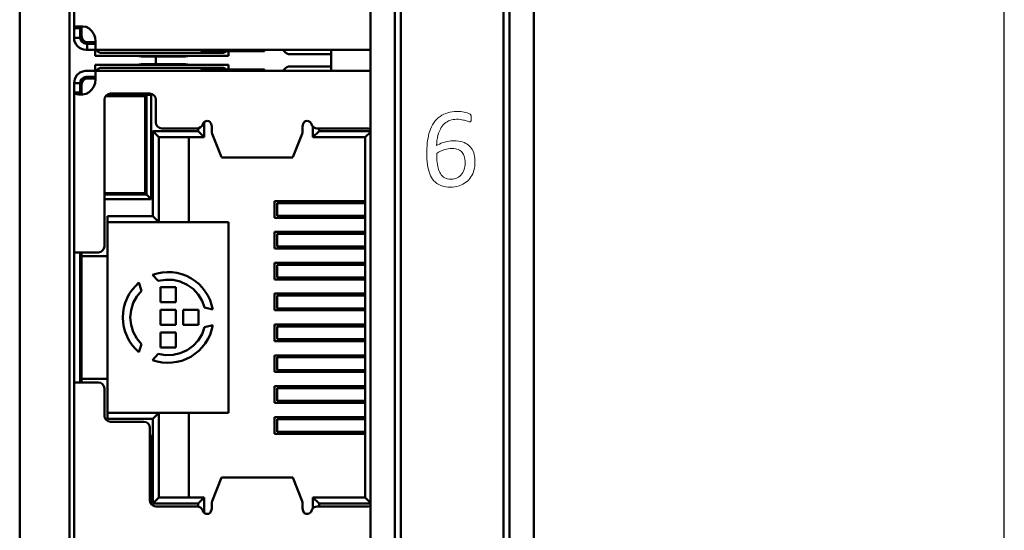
# Model space of a CAD drawing. Header units: millimetres. Extents: x 5 to 292, y 5 to 205.
# Tile 15 of 21: x 205.09 to 221.37, y 105.49 to 113.93. Entities that reach past the tile are written whole.
import ezdxf

# ---------------------------------------------------------------- set-up
doc = ezdxf.new("R2010")
doc.units = ezdxf.units.MM
doc.styles.add('TextStyle_1', font='Arial.TTF', dxfattribs={"height": 3.5})
doc.dimstyles.new('DIM_ST_1', dxfattribs={"dimtxt": 3.5, "dimasz": 2.5, "dimexe": 1.75, "dimexo": 0, "dimgap": 0.4375, "dimtad": 1, "dimlfac": 2, "dimrnd": 0.01, "dimdsep": 46, "dimtxsty": 'TextStyle_1', "dimcen": 0.09, "dimclrd": 7, "dimclre": 7, "dimclrt": 7, "dimazin": 0, "dimtfac": 1, "dimtdec": 0, "dimtmove": 0, "dimatfit": 3, "dimldrblk": 'NONE', "dimfxl": 1, "dimtvp": 1, "dimtolj": 1, "dimarcsym": 0})

# ---------------------------------------------------------------- blocks, each defined once
blk = doc.blocks.new('*D8')
at = {"color": 7, "lineweight": -2}
for p, q in [((213.34, 156.76), (223.12, 156.76)), ((221.37, 89.26), (221.37, 154.26)), ((213.34, 86.76), (223.12, 86.76))]:
    blk.add_line(p, q, dxfattribs=at)
at = {"color": 7}
for points in [[(221.787, 154.26), (220.954, 154.26), (221.37, 156.76)], [(220.954, 89.26), (221.787, 89.26), (221.37, 86.76)]]:
    blk.add_solid(points, dxfattribs=at)
at = {"layer": 'Defpoints', "color": 0}
for p in [(213.34, 156.76), (221.37, 156.76), (213.34, 86.76)]:
    blk.add_point(p, dxfattribs=at)
at = {"color": 7, "insert": (219.146, 121.76), "char_height": 3.5, "attachment_point": 5, "rotation": 90, "style": 'TextStyle_1'}
blk.add_mtext('\\A1;140{\\H0.5x;\\S^ ;}', dxfattribs=at)
blk = doc.blocks.new('_None')
blk = doc.blocks.new('Seite_1')
at = {"color": 7, "linetype": 'Continuous', "lineweight": 50}
for p, q in [((205.0903, 87.5103), (205.0903, 156.0103)), ((205.9152, 156.0103), (205.9152, 87.5103)), ((210.8903, 87.5103), (210.8903, 156.0103)), ((211.2903, 156.0103), (211.2903, 87.5103)), ((213.1903, 87.5103), (213.1903, 156.0103)), ((213.5903, 156.0103), (213.5903, 87.5103)), ((211.3903, 87.6103), (211.3903, 155.9103)), ((213.0903, 155.9103), (213.0903, 87.6103)), ((207.3403, 113.3199), (207.3403, 113.1936)), ((208.4286, 111.6519), (209.6044, 111.6519)), ((209.3476, 110.8969), (209.3476, 110.6867)), ((209.3476, 110.3869), (209.3476, 110.1767)), ((209.3476, 109.8769), (209.3476, 109.6667)), ((209.3476, 109.3669), (209.3476, 109.1567)), ((209.3476, 108.8569), (209.3476, 108.6467)), ((209.3476, 108.3469), (209.3476, 108.1367)), ((209.3476, 107.8369), (209.3476, 107.6267)), ((209.3476, 107.3269), (209.3476, 107.1167)), ((209.6044, 106.3616), (208.4286, 106.3616))]:
    blk.add_line(p, q, dxfattribs=at)
at = {"color": 7, "lineweight": 50, "flags": 128}
for points in [[(205.9893, 116.4318), (205.9893, 113.7904)], [(205.9893, 113.7904), (205.9962, 113.807), (206.0072, 113.8126), (206.0255, 113.8163), (206.0526, 113.818), (206.0893, 113.8179), (206.1354, 113.8158), (206.1893, 113.8118)], [(206.1118, 113.8168), (206.1074, 113.8163), (206.0983, 113.8126), (206.0928, 113.807), (206.09, 113.7996), (206.0893, 113.7904)], [(206.1143, 113.8167), (206.1143, 113.8068)], [(206.1143, 113.6568), (206.1143, 113.6683), (206.1143, 113.7007), (206.1143, 113.7494), (206.1143, 113.8068)], [(206.1893, 113.8118), (206.2415, 113.7818), (206.285, 113.7401), (206.3173, 113.6892), (206.3364, 113.6321)], [(205.9893, 113.6317), (205.9893, 113.6786), (205.9893, 113.7217), (205.9893, 113.7594), (205.9893, 113.7904)], [(205.9893, 113.7904), (206.0893, 113.7904)], [(206.0893, 113.7904), (206.0893, 113.7594), (206.0893, 113.7217), (206.0893, 113.6786), (206.0893, 113.6317)], [(206.1143, 113.6568), (206.1219, 113.6185), (206.1436, 113.5861), (206.1761, 113.5644), (206.2143, 113.5568)], [(205.9893, 113.6317), (205.9932, 113.5927), (206.0046, 113.5552), (206.023, 113.5206), (206.0479, 113.4903), (206.0782, 113.4655), (206.1128, 113.447), (206.1503, 113.4356), (206.1893, 113.4318)], [(205.9893, 113.6317), (206.0893, 113.6317)], [(206.1893, 113.5318), (206.1511, 113.5394), (206.1186, 113.561), (206.0969, 113.5935), (206.0893, 113.6317)], [(206.2034, 113.5318), (206.1893, 113.5318)], [(206.2034, 113.5318), (206.3409, 113.5318)], [(206.2034, 113.4318), (206.2034, 113.5318)], [(206.2143, 113.5568), (206.3415, 113.5568)], [(206.3364, 113.6321), (206.3415, 113.5662)], [(206.3367, 113.5568), (206.3409, 113.5318)], [(206.3415, 113.4321), (206.3415, 113.4415), (206.3415, 113.469), (206.3415, 113.512), (206.3415, 113.5662)], [(206.2034, 113.4318), (206.1893, 113.4318)], [(206.3345, 113.4318), (206.2034, 113.4318)], [(206.3409, 113.4318), (206.3409, 113.3318)], [(206.4409, 113.3318), (206.4026, 113.3318), (206.3702, 113.3318), (206.3485, 113.3318), (206.3409, 113.3318)], [(206.3415, 113.4321), (210.8903, 113.4321)], [(206.4409, 113.3818), (206.4252, 113.3829), (206.4114, 113.386), (206.3881, 113.3968), (206.3691, 113.4121), (206.3543, 113.4318)], [(206.4409, 113.3818), (208.4409, 113.3818)], [(208.4409, 113.3318), (206.4409, 113.3318)], [(207.137, 113.3199), (207.0998, 113.3214), (207.0679, 113.3257), (207.0471, 113.3318)], [(207.796, 113.3199), (207.137, 113.3199)], [(207.2537, 113.4318), (207.2491, 113.4318), (207.2356, 113.4318)], [(207.886, 113.3318), (207.8651, 113.3257), (207.8332, 113.3214), (207.796, 113.3199)], [(208.0893, 113.4068), (208.0893, 113.4321)], [(208.0893, 113.4068), (209.1393, 113.4068)], [(208.506, 113.4068), (208.4936, 113.3968), (208.4703, 113.386), (208.4566, 113.3829), (208.4409, 113.3818)], [(208.5409, 113.3318), (208.5333, 113.3318), (208.5116, 113.3318), (208.4792, 113.3318), (208.4409, 113.3318)], [(208.5409, 113.3318), (208.5409, 113.4068)], [(209.1393, 113.4321), (209.1393, 113.4068)], [(209.7415, 113.3571), (209.6746, 113.3571), (209.6178, 113.3571), (209.58, 113.3571), (209.5665, 113.3571)], [(209.7415, 113.3571), (210.2403, 113.3571)], [(210.2403, 113.0815), (210.2403, 113.4321)], [(206.3409, 113.1818), (206.3485, 113.1818), (206.3702, 113.1818), (206.4026, 113.1818), (206.4409, 113.1818)], [(206.3409, 113.1818), (206.3409, 113.0818)], [(206.4409, 113.1818), (208.4409, 113.1818)], [(207.0471, 113.1818), (207.0679, 113.1879), (207.0998, 113.1921), (207.137, 113.1936)], [(207.137, 113.1936), (207.796, 113.1936)], [(207.796, 113.1936), (207.8332, 113.1921), (207.8651, 113.1879), (207.886, 113.1818)], [(208.4409, 113.1818), (208.4792, 113.1818), (208.5116, 113.1818), (208.5333, 113.1818), (208.5409, 113.1818)], [(208.5409, 113.1068), (208.5409, 113.1818)], [(209.5665, 113.1565), (209.58, 113.1565), (209.6178, 113.1565), (209.6746, 113.1565), (209.7415, 113.1565)], [(210.2403, 113.1565), (209.7415, 113.1565)], [(206.1513, 113.0781), (206.0872, 113.0537), (206.0351, 113.009), (206.0011, 112.9494), (205.9893, 112.8818)], [(206.1893, 113.0818), (206.1706, 113.0809), (206.1513, 113.0781)], [(206.1893, 113.0818), (206.2138, 113.0818), (206.2332, 113.0818)], [(206.2332, 113.0818), (206.3345, 113.0818)], [(210.8903, 113.0815), (206.3415, 113.0815)], [(206.3415, 112.9473), (206.3415, 113.0016), (206.3415, 113.0445), (206.3415, 113.072), (206.3415, 113.0815)], [(206.3543, 113.0818), (206.3691, 113.1014), (206.3881, 113.1167), (206.4114, 113.1276), (206.4252, 113.1307), (206.4409, 113.1318)], [(208.4409, 113.1318), (206.4409, 113.1318)], [(207.2356, 113.0818), (207.2491, 113.0818), (207.2537, 113.0818)], [(209.1393, 113.1068), (208.0893, 113.1068)], [(208.0893, 113.0815), (208.0893, 113.1068)], [(208.4409, 113.1318), (208.4566, 113.1307), (208.4703, 113.1276), (208.4936, 113.1167), (208.506, 113.1068)], [(209.1393, 113.1068), (209.1393, 113.0815)], [(205.9893, 112.7232), (205.9893, 112.7541), (205.9893, 112.7918), (205.9893, 112.8349), (205.9893, 112.8818)], [(206.0893, 112.8818), (205.9893, 112.8818)], [(206.0893, 112.8818), (206.0936, 112.9109), (206.1063, 112.9374), (206.1261, 112.9592), (206.1513, 112.9743)], [(206.0893, 112.8818), (206.0893, 112.8349), (206.0893, 112.7918), (206.0893, 112.7541), (206.0893, 112.7232)], [(206.2143, 112.9568), (206.1761, 112.9492), (206.1436, 112.9275), (206.1219, 112.895), (206.1143, 112.8568)], [(206.1143, 112.7068), (206.1143, 112.7641), (206.1143, 112.8128), (206.1143, 112.8452), (206.1143, 112.8568)], [(206.1513, 112.9743), (206.1704, 112.9799), (206.1893, 112.9818)], [(206.2332, 112.9818), (206.2138, 112.9818), (206.1893, 112.9818)], [(206.3364, 112.8815), (206.3173, 112.8243), (206.285, 112.7735), (206.2415, 112.7318), (206.1893, 112.7017)], [(206.3415, 112.9568), (206.2143, 112.9568)], [(206.3409, 112.9818), (206.2332, 112.9818)], [(206.3415, 112.9473), (206.3364, 112.8815)], [(206.3409, 112.9818), (206.3367, 112.9568)], [(206.0893, 112.7232), (205.9893, 112.7232)], [(206.1893, 112.7017), (206.1307, 112.6912), (206.0987, 112.6899), (206.0671, 112.6912), (206.0375, 112.6952), (206.0127, 112.7019), (205.9956, 112.7112), (205.9893, 112.7232)], [(205.9893, 112.7232), (205.9893, 110.0818)], [(206.1299, 112.6912), (206.126, 112.6916), (206.1114, 112.696), (206.0996, 112.703), (206.092, 112.7121), (206.0893, 112.7232)], [(206.1143, 112.7068), (206.1143, 112.6951)], [(206.4915, 112.6068), (206.4991, 112.645), (206.5208, 112.6775), (206.5532, 112.6992), (206.5915, 112.7068)], [(206.5103, 112.6618), (207.1668, 112.6618)], [(206.5347, 112.6868), (207.2643, 112.6868)], [(206.5893, 112.6868), (206.6087, 112.6618)], [(206.5893, 112.6868), (206.5893, 112.6618)], [(207.2415, 112.7068), (206.5915, 112.7068)], [(207.0212, 112.6618), (207.0393, 112.6868)], [(207.0393, 112.6868), (207.0393, 112.6618)], [(207.1668, 112.6618), (207.1668, 111.0618)], [(207.1893, 111.0368), (207.1893, 112.6868)], [(207.2415, 112.7068), (207.2798, 112.6992), (207.3122, 112.6775), (207.3339, 112.645), (207.3415, 112.6068)], [(207.2643, 112.6868), (207.2643, 110.9618)], [(206.4915, 110.1818), (206.4915, 112.6068)], [(207.3415, 112.2318), (207.3415, 112.6068)], [(207.3415, 112.2318), (207.3491, 112.1935), (207.3708, 112.1611), (207.4032, 112.1394), (207.4415, 112.1318)], [(208.0228, 112.1318), (208.0542, 112.1368), (208.0825, 112.1516), (208.1047, 112.1745), (208.1186, 112.2032)], [(208.1186, 112.2032), (208.129, 112.2247), (208.1456, 112.2419), (208.1669, 112.253), (208.1905, 112.2568)], [(208.1393, 111.9843), (208.1393, 112.2354)], [(208.1905, 112.2568), (208.215, 112.2526), (208.2369, 112.2407)], [(208.2369, 112.2407), (208.2556, 112.2066), (208.2655, 112.1641)], [(209.7675, 112.1641), (209.7775, 112.2066), (209.7961, 112.2407)], [(209.7961, 112.2407), (209.818, 112.2526), (209.8425, 112.2568)], [(209.8425, 112.2568), (209.8662, 112.253), (209.8874, 112.2419), (209.904, 112.2247), (209.9144, 112.2032)], [(209.9144, 112.2032), (209.9283, 112.1745), (209.9505, 112.1516), (209.9788, 112.1368), (210.0103, 112.1318)], [(207.2893, 112.0843), (207.3893, 111.9843)], [(207.2893, 112.0843), (207.2893, 110.6818)], [(208.0393, 112.0843), (207.2893, 112.0843)], [(207.4415, 112.1318), (208.0228, 112.1318)], [(208.0393, 112.1344), (208.0393, 112.0843)], [(208.0393, 112.0843), (208.1393, 111.9843)], [(208.2655, 112.1079), (208.2655, 112.1641)], [(208.2655, 112.1079), (208.269, 112.0661), (208.2725, 112.0437)], [(208.2725, 112.0437), (208.4287, 111.6557)], [(209.6043, 111.6557), (209.7605, 112.0437)], [(209.7605, 112.0437), (209.764, 112.0661), (209.7675, 112.1079)], [(209.7675, 112.1641), (209.7675, 112.1079)], [(209.9393, 112.1631), (209.9393, 111.9843)], [(210.0393, 112.0843), (209.9393, 111.9843)], [(210.0103, 112.1318), (210.8565, 112.1318)], [(210.0393, 112.0843), (210.0393, 112.1318)], [(210.8903, 112.0843), (210.0393, 112.0843)], [(210.8903, 112.0703), (210.8043, 111.9843)], [(210.8565, 112.1318), (210.8903, 112.125)], [(207.3893, 111.9843), (208.1393, 111.9843)], [(207.3893, 110.5818), (207.3893, 111.9843)], [(207.8893, 111.9843), (207.8893, 110.5818)], [(209.9393, 111.9843), (210.8043, 111.9843)], [(210.8043, 111.9843), (210.8043, 106.0293)], [(208.4287, 111.6557), (208.4312, 111.6538)], [(209.6018, 111.6538), (209.6043, 111.6557)], [(207.1668, 111.0618), (206.4915, 111.0618)], [(206.4915, 111.0368), (207.1893, 111.0368)], [(206.5893, 111.0368), (206.5933, 111.0618)], [(206.5893, 111.0618), (206.5893, 111.0368)], [(207.0356, 111.0618), (207.0393, 111.0368)], [(207.0393, 111.0618), (207.0393, 111.0368)], [(207.1893, 111.0368), (207.2643, 110.9618)], [(207.2643, 110.9618), (206.4915, 110.9618)], [(209.3043, 110.9293), (209.3043, 110.6543)], [(210.8043, 110.9293), (209.3043, 110.9293)], [(209.3495, 110.8968), (209.3504, 110.8968), (209.3671, 110.8968)], [(210.8043, 110.8968), (209.3671, 110.8968)], [(209.8043, 110.9293), (209.8043, 110.8968)], [(209.8143, 110.9068), (209.8143, 110.9293)], [(209.8143, 110.9068), (209.8201, 110.9068), (209.8372, 110.9068), (209.8649, 110.9068), (209.9022, 110.9068), (209.9476, 110.9068), (209.9995, 110.9068), (210.0558, 110.9068), (210.1143, 110.9068)], [(209.8143, 110.9068), (209.8143, 110.8968)], [(209.9643, 110.9293), (209.9643, 110.9168)], [(209.9643, 110.9168), (209.9643, 110.9068)], [(209.9643, 110.9168), (210.0893, 110.9168)], [(210.0393, 110.9168), (210.0393, 110.9068)], [(210.0893, 110.9168), (210.0893, 110.9293)], [(210.1143, 110.9068), (210.8043, 110.9068)], [(210.1643, 110.9068), (210.1643, 110.9293)], [(210.2403, 110.9068), (210.2403, 110.9293)], [(206.5443, 110.0218), (206.5443, 110.6818)], [(207.2893, 110.6818), (206.5443, 110.6818)], [(206.5443, 110.5818), (206.5443, 107.9988)], [(206.5443, 110.5818), (207.3893, 110.5818)], [(207.2893, 110.6818), (207.3893, 110.5818)], [(207.8893, 110.5818), (207.3893, 110.5818)], [(208.5443, 110.5818), (207.8893, 110.5818)], [(208.5409, 107.4318), (208.5409, 110.5818)], [(208.5443, 107.4318), (208.5443, 110.5818)], [(209.3043, 110.6543), (210.8043, 110.6543)], [(209.3671, 110.6868), (209.3504, 110.6868), (209.3495, 110.6868)], [(209.3671, 110.6868), (210.8043, 110.6868)], [(209.8043, 110.6868), (209.8043, 110.6543)], [(209.8143, 110.6868), (209.8143, 110.6768)], [(209.8143, 110.6543), (209.8143, 110.6768)], [(210.1143, 110.6768), (210.0558, 110.6768), (209.9995, 110.6768), (209.9476, 110.6768), (209.9022, 110.6768), (209.8649, 110.6768), (209.8372, 110.6768), (209.8201, 110.6768), (209.8143, 110.6768)], [(209.9643, 110.6768), (209.9643, 110.6668)], [(209.9643, 110.6668), (209.9643, 110.6543)], [(210.0893, 110.6668), (209.9643, 110.6668)], [(210.0393, 110.6768), (210.0393, 110.6668)], [(210.0893, 110.6543), (210.0893, 110.6668)], [(210.8043, 110.6768), (210.1143, 110.6768)], [(210.2403, 110.6543), (210.2403, 110.6768)], [(209.3043, 110.4193), (209.3043, 110.1443)], [(210.8043, 110.4193), (209.3043, 110.4193)], [(209.3495, 110.3868), (209.3504, 110.3868), (209.3671, 110.3868)], [(210.8043, 110.3868), (209.3671, 110.3868)], [(209.8043, 110.4193), (209.8043, 110.3868)], [(209.8143, 110.3968), (209.8143, 110.4193)], [(209.8143, 110.3968), (209.8201, 110.3968), (209.8372, 110.3968), (209.8649, 110.3968), (209.9022, 110.3968), (209.9476, 110.3968), (209.9995, 110.3968), (210.0558, 110.3968), (210.1143, 110.3968)], [(209.8143, 110.3968), (209.8143, 110.3868)], [(209.9643, 110.4193), (209.9643, 110.4068)], [(209.9643, 110.4068), (209.9643, 110.3968)], [(209.9643, 110.4068), (210.0893, 110.4068)], [(209.9893, 110.4068), (209.9893, 110.3968)], [(209.9893, 110.4068), (209.9893, 110.3968)], [(210.0893, 110.4068), (210.0893, 110.4193)], [(210.1143, 110.3968), (210.8043, 110.3968)], [(210.1893, 110.3968), (210.1893, 110.4193)], [(210.1893, 110.3968), (210.1893, 110.4193)], [(210.2403, 110.3968), (210.2403, 110.4193)], [(206.1893, 110.0818), (206.1503, 110.0818), (206.1128, 110.0818), (206.0782, 110.0818), (206.0479, 110.0818), (206.023, 110.0818), (206.0045, 110.0818), (205.9932, 110.0818), (205.9893, 110.0818)], [(205.9893, 107.9388), (205.9893, 110.0748)], [(206.0893, 107.9318), (206.0893, 110.0818)], [(206.1143, 110.0818), (206.1143, 110.0218)], [(206.1893, 110.0818), (206.3915, 110.0818)], [(206.3915, 110.0818), (206.4298, 110.0894), (206.4622, 110.1111), (206.4839, 110.1435), (206.4915, 110.1818)], [(209.3043, 110.1443), (210.8043, 110.1443)], [(209.3671, 110.1768), (209.3504, 110.1768), (209.3495, 110.1768)], [(209.3671, 110.1768), (210.8043, 110.1768)], [(209.8043, 110.1768), (209.8043, 110.1443)], [(209.8143, 110.1768), (209.8143, 110.1668)], [(209.8143, 110.1443), (209.8143, 110.1668)], [(210.1143, 110.1668), (210.0558, 110.1668), (209.9995, 110.1668), (209.9476, 110.1668), (209.9022, 110.1668), (209.8649, 110.1668), (209.8372, 110.1668), (209.8201, 110.1668), (209.8143, 110.1668)], [(209.9643, 110.1668), (209.9643, 110.1568)], [(209.9643, 110.1568), (209.9643, 110.1443)], [(210.0893, 110.1568), (209.9643, 110.1568)], [(209.9893, 110.1668), (209.9893, 110.1568)], [(209.9893, 110.1568), (209.9893, 110.1668)], [(210.0893, 110.1443), (210.0893, 110.1568)], [(210.8043, 110.1668), (210.1143, 110.1668)], [(210.1893, 110.1443), (210.1893, 110.1668)], [(210.2403, 110.1443), (210.2403, 110.1668)], [(206.2143, 110.0218), (206.1761, 110.0218), (206.1436, 110.0218), (206.1219, 110.0218), (206.1143, 110.0218)], [(206.1143, 107.9988), (206.1143, 110.0148)], [(206.2143, 110.0218), (206.5443, 110.0218)], [(209.3043, 109.9093), (209.3043, 109.6343)], [(210.8043, 109.9093), (209.3043, 109.9093)], [(209.8043, 109.9093), (209.8043, 109.8768)], [(209.8143, 109.8868), (209.8143, 109.9093)], [(209.9643, 109.9093), (209.9643, 109.8968)], [(209.9643, 109.8968), (209.9643, 109.8868)], [(209.9643, 109.8968), (210.0893, 109.8968)], [(209.9893, 109.8968), (209.9893, 109.8868)], [(209.9893, 109.8868), (209.9893, 109.8968)], [(210.0893, 109.8968), (210.0893, 109.9093)], [(210.1893, 109.8868), (210.1893, 109.9093)], [(210.2403, 109.8868), (210.2403, 109.9093)], [(208.2829, 109.137), (208.2644, 109.2166), (208.2372, 109.2938), (208.2019, 109.3675), (208.1587, 109.4369), (208.1082, 109.5013), (208.051, 109.5597), (207.9878, 109.6116), (207.9193, 109.6563), (207.8464, 109.6932), (207.7698, 109.7221), (207.6906, 109.7424), (207.6097, 109.7539), (207.528, 109.7566), (207.4464, 109.7503), (207.3661, 109.7353), (207.2878, 109.7115)], [(209.3495, 109.8768), (209.3504, 109.8768), (209.3671, 109.8768)], [(210.8043, 109.8768), (209.3671, 109.8768)], [(209.8143, 109.8868), (209.8201, 109.8868), (209.8372, 109.8868), (209.8649, 109.8868), (209.9022, 109.8868), (209.9476, 109.8868), (209.9995, 109.8868), (210.0558, 109.8868), (210.1143, 109.8868)], [(209.8143, 109.8868), (209.8143, 109.8768)], [(210.1143, 109.8868), (210.8043, 109.8868)], [(206.1143, 109.5132), (206.1052, 109.5211), (206.0943, 109.5425), (206.0893, 109.5766)], [(207.0622, 109.5813), (207.0025, 109.5254), (206.9493, 109.4633), (206.9031, 109.3958), (206.8646, 109.3237), (206.8341, 109.2478), (206.8121, 109.1691), (206.7988, 109.0884), (206.7943, 109.0068), (206.7988, 108.9251), (206.8121, 108.8444), (206.8341, 108.7657), (206.8646, 108.6898), (206.9031, 108.6177), (206.9493, 108.5502), (207.0025, 108.4881), (207.0622, 108.4322)], [(207.1024, 109.4487), (207.0622, 109.5813)], [(207.2878, 109.7115), (207.3826, 109.6105)], [(207.3826, 109.6105), (207.5034, 109.6304), (207.6259, 109.6264), (207.7452, 109.5986), (207.8568, 109.548), (207.9564, 109.4767), (208.0402, 109.3872), (208.1049, 109.2832), (208.148, 109.1685)], [(209.3043, 109.6343), (210.8043, 109.6343)], [(209.3671, 109.6668), (209.3504, 109.6668), (209.3495, 109.6668)], [(209.3671, 109.6668), (210.8043, 109.6668)], [(209.8043, 109.6668), (209.8043, 109.6343)], [(209.8143, 109.6668), (209.8143, 109.6568)], [(209.8143, 109.6343), (209.8143, 109.6568)], [(210.1143, 109.6568), (210.0558, 109.6568), (209.9995, 109.6568), (209.9476, 109.6568), (209.9022, 109.6568), (209.8649, 109.6568), (209.8372, 109.6568), (209.8201, 109.6568), (209.8143, 109.6568)], [(209.9643, 109.6568), (209.9643, 109.6468)], [(209.9643, 109.6468), (209.9643, 109.6343)], [(210.0893, 109.6468), (209.9643, 109.6468)], [(209.9893, 109.6568), (209.9893, 109.6468)], [(209.9893, 109.6468), (209.9893, 109.6568)], [(210.0893, 109.6343), (210.0893, 109.6468)], [(210.8043, 109.6568), (210.1143, 109.6568)], [(210.1893, 109.6343), (210.1893, 109.6568)], [(210.1893, 109.6568), (210.1893, 109.6343)], [(210.2403, 109.6343), (210.2403, 109.6568)], [(206.1143, 109.5373), (206.1018, 109.5279)], [(207.1024, 108.5648), (207.0247, 108.6595), (206.9669, 108.7676), (206.9313, 108.8848), (206.9193, 109.0068), (206.9313, 109.1287), (206.9669, 109.2459), (207.0247, 109.354), (207.1024, 109.4487)], [(207.4193, 109.5068), (207.4193, 109.2568)], [(207.6693, 109.5068), (207.4193, 109.5068)], [(207.6693, 109.2568), (207.6693, 109.5068)], [(207.4193, 109.2568), (207.6693, 109.2568)], [(209.3043, 109.3993), (209.3043, 109.1243)], [(210.8043, 109.3993), (209.3043, 109.3993)], [(209.3495, 109.3668), (209.3504, 109.3668), (209.3671, 109.3668)], [(210.8043, 109.3668), (209.3671, 109.3668)], [(209.8043, 109.3993), (209.8043, 109.3668)], [(209.8143, 109.3768), (209.8143, 109.3993)], [(209.8143, 109.3768), (209.8201, 109.3768), (209.8372, 109.3768), (209.8649, 109.3768), (209.9022, 109.3768), (209.9476, 109.3768), (209.9995, 109.3768), (210.0558, 109.3768), (210.1143, 109.3768)], [(209.8143, 109.3768), (209.8143, 109.3668)], [(209.9643, 109.3993), (209.9643, 109.3868)], [(209.9643, 109.3868), (209.9643, 109.3768)], [(209.9643, 109.3868), (210.0893, 109.3868)], [(210.0393, 109.3868), (210.0393, 109.3768)], [(210.0893, 109.3868), (210.0893, 109.3993)], [(210.1143, 109.3768), (210.8043, 109.3768)], [(210.2403, 109.3768), (210.2403, 109.3993)], [(207.4193, 109.1318), (207.4193, 108.8818)], [(207.6693, 109.1318), (207.4193, 109.1318)], [(207.6693, 108.8818), (207.6693, 109.1318)], [(208.0443, 109.1318), (207.7943, 109.1318)], [(207.7943, 109.1318), (207.7943, 108.8818)], [(208.0443, 108.8818), (208.0443, 109.1318)], [(208.148, 109.1685), (208.2829, 109.137)], [(209.3043, 109.1243), (210.8043, 109.1243)], [(209.3671, 109.1568), (209.3504, 109.1568), (209.3495, 109.1568)], [(209.3671, 109.1568), (210.8043, 109.1568)], [(209.8043, 109.1568), (209.8043, 109.1243)], [(209.8143, 109.1568), (209.8143, 109.1468)], [(209.8143, 109.1243), (209.8143, 109.1468)], [(210.1143, 109.1468), (210.0558, 109.1468), (209.9995, 109.1468), (209.9476, 109.1468), (209.9022, 109.1468), (209.8649, 109.1468), (209.8372, 109.1468), (209.8201, 109.1468), (209.8143, 109.1468)], [(209.9643, 109.1468), (209.9643, 109.1368)], [(209.9643, 109.1368), (209.9643, 109.1243)], [(210.0893, 109.1368), (209.9643, 109.1368)], [(210.0393, 109.1468), (210.0393, 109.1368)], [(210.0893, 109.1243), (210.0893, 109.1368)], [(210.8043, 109.1468), (210.1143, 109.1468)], [(210.2403, 109.1243), (210.2403, 109.1468)], [(207.2878, 108.302), (207.3661, 108.2783), (207.4464, 108.2632), (207.528, 108.2569), (207.6097, 108.2596), (207.6906, 108.2712), (207.7698, 108.2915), (207.8464, 108.3203), (207.9193, 108.3572), (207.9878, 108.4019), (208.051, 108.4538), (208.1082, 108.5123), (208.1587, 108.5766), (208.2019, 108.646), (208.2372, 108.7198), (208.2644, 108.7969), (208.2829, 108.8765)], [(208.148, 108.845), (208.1049, 108.7303), (208.0402, 108.6263), (207.9564, 108.5369), (207.8568, 108.4655), (207.7452, 108.4149), (207.6259, 108.3871), (207.5034, 108.3831), (207.3826, 108.4031)], [(207.4193, 108.8818), (207.6693, 108.8818)], [(207.6693, 108.7568), (207.4193, 108.7568)], [(207.4193, 108.7568), (207.4193, 108.5068)], [(207.6693, 108.5068), (207.6693, 108.7568)], [(207.7943, 108.8818), (208.0443, 108.8818)], [(208.2829, 108.8765), (208.148, 108.845)], [(209.3043, 108.8893), (209.3043, 108.6143)], [(210.8043, 108.8893), (209.3043, 108.8893)], [(209.3495, 108.8568), (209.3504, 108.8568), (209.3671, 108.8568)], [(210.8043, 108.8568), (209.3671, 108.8568)], [(209.8043, 108.8893), (209.8043, 108.8568)], [(209.8143, 108.8668), (209.8143, 108.8893)], [(209.8143, 108.8668), (209.8201, 108.8668), (209.8372, 108.8668), (209.8649, 108.8668), (209.9022, 108.8668), (209.9476, 108.8668), (209.9995, 108.8668), (210.0558, 108.8668), (210.1143, 108.8668)], [(209.8143, 108.8668), (209.8143, 108.8568)], [(209.9643, 108.8893), (209.9643, 108.8768)], [(209.9643, 108.8768), (209.9643, 108.8668)], [(209.9643, 108.8768), (210.0893, 108.8768)], [(210.0393, 108.8768), (210.0393, 108.8668)], [(210.0893, 108.8768), (210.0893, 108.8893)], [(210.1143, 108.8668), (210.8043, 108.8668)], [(210.2403, 108.8668), (210.2403, 108.8893)], [(209.3043, 108.6143), (210.8043, 108.6143)], [(209.3671, 108.6468), (209.3504, 108.6468), (209.3495, 108.6468)], [(209.3671, 108.6468), (210.8043, 108.6468)], [(209.8043, 108.6468), (209.8043, 108.6143)], [(209.8143, 108.6468), (209.8143, 108.6368)], [(209.8143, 108.6143), (209.8143, 108.6368)], [(210.1143, 108.6368), (210.0558, 108.6368), (209.9995, 108.6368), (209.9476, 108.6368), (209.9022, 108.6368), (209.8649, 108.6368), (209.8372, 108.6368), (209.8201, 108.6368), (209.8143, 108.6368)], [(209.9643, 108.6368), (209.9643, 108.6268)], [(209.9643, 108.6268), (209.9643, 108.6143)], [(210.0893, 108.6268), (209.9643, 108.6268)], [(210.0393, 108.6368), (210.0393, 108.6268)], [(210.0893, 108.6143), (210.0893, 108.6268)], [(210.8043, 108.6368), (210.1143, 108.6368)], [(210.2403, 108.6143), (210.2403, 108.6368)], [(206.1143, 108.5019), (206.1043, 108.4929), (206.094, 108.4711), (206.0893, 108.4369)], [(206.1143, 108.4739), (206.1134, 108.4748), (206.1004, 108.4846)], [(207.0622, 108.4322), (207.1024, 108.5648)], [(207.4193, 108.5068), (207.6693, 108.5068)], [(207.3826, 108.4031), (207.2878, 108.302)], [(209.3043, 108.3793), (209.3043, 108.1043)], [(210.8043, 108.3793), (209.3043, 108.3793)], [(209.3495, 108.3468), (209.3504, 108.3468), (209.3671, 108.3468)], [(210.8043, 108.3468), (209.3671, 108.3468)], [(209.8043, 108.3793), (209.8043, 108.3468)], [(209.8143, 108.3568), (209.8143, 108.3793)], [(209.8143, 108.3568), (209.8201, 108.3568), (209.8372, 108.3568), (209.8649, 108.3568), (209.9022, 108.3568), (209.9476, 108.3568), (209.9995, 108.3568), (210.0558, 108.3568), (210.1143, 108.3568)], [(209.8143, 108.3568), (209.8143, 108.3468)], [(209.9643, 108.3793), (209.9643, 108.3668)], [(209.9643, 108.3668), (209.9643, 108.3568)], [(209.9643, 108.3668), (210.0893, 108.3668)], [(210.0393, 108.3668), (210.0393, 108.3568)], [(210.0893, 108.3668), (210.0893, 108.3793)], [(210.1143, 108.3568), (210.8043, 108.3568)], [(210.2403, 108.3568), (210.2403, 108.3793)], [(209.3043, 108.1043), (210.8043, 108.1043)], [(209.3671, 108.1368), (209.3504, 108.1368), (209.3495, 108.1368)], [(209.3671, 108.1368), (210.8043, 108.1368)], [(209.8043, 108.1368), (209.8043, 108.1043)], [(209.8143, 108.1368), (209.8143, 108.1268)], [(209.8143, 108.1043), (209.8143, 108.1268)], [(210.1143, 108.1268), (210.0558, 108.1268), (209.9995, 108.1268), (209.9476, 108.1268), (209.9022, 108.1268), (209.8649, 108.1268), (209.8372, 108.1268), (209.8201, 108.1268), (209.8143, 108.1268)], [(209.9643, 108.1268), (209.9643, 108.1168)], [(209.9643, 108.1168), (209.9643, 108.1043)], [(210.0893, 108.1168), (209.9643, 108.1168)], [(210.0393, 108.1268), (210.0393, 108.1168)], [(210.0893, 108.1043), (210.0893, 108.1168)], [(210.8043, 108.1268), (210.1143, 108.1268)], [(210.2403, 108.1043), (210.2403, 108.1268)], [(206.1143, 107.9918), (206.1143, 107.9318)], [(206.1143, 107.9918), (206.1219, 107.9918), (206.1436, 107.9918), (206.1761, 107.9918), (206.2143, 107.9918)], [(206.2143, 107.9918), (206.5443, 107.9918)], [(206.5443, 107.3318), (206.5443, 107.9918)], [(205.9893, 107.9318), (205.9932, 107.9318), (206.0045, 107.9318), (206.023, 107.9318), (206.0479, 107.9318), (206.0782, 107.9318), (206.1128, 107.9318), (206.1503, 107.9318), (206.1893, 107.9318)], [(205.9893, 107.9318), (205.9893, 105.2904)], [(206.3915, 107.9318), (206.1893, 107.9318)], [(206.4915, 107.8318), (206.4839, 107.87), (206.4622, 107.9025), (206.4298, 107.9242), (206.3915, 107.9318)], [(206.4915, 107.3818), (206.4915, 107.8318)], [(209.3043, 107.8693), (209.3043, 107.5943)], [(210.8043, 107.8693), (209.3043, 107.8693)], [(209.3495, 107.8368), (209.3504, 107.8368), (209.3671, 107.8368)], [(210.8043, 107.8368), (209.3671, 107.8368)], [(209.8043, 107.8693), (209.8043, 107.8368)], [(209.8143, 107.8468), (209.8143, 107.8693)], [(209.8143, 107.8468), (209.8201, 107.8468), (209.8372, 107.8468), (209.8649, 107.8468), (209.9022, 107.8468), (209.9476, 107.8468), (209.9995, 107.8468), (210.0558, 107.8468), (210.1143, 107.8468)], [(209.8143, 107.8468), (209.8143, 107.8368)], [(209.9643, 107.8693), (209.9643, 107.8568)], [(209.9643, 107.8568), (209.9643, 107.8468)], [(209.9643, 107.8568), (210.0893, 107.8568)], [(210.0393, 107.8568), (210.0393, 107.8468)], [(210.0893, 107.8568), (210.0893, 107.8693)], [(210.1143, 107.8468), (210.8043, 107.8468)], [(210.2403, 107.8468), (210.2403, 107.8693)], [(209.3671, 107.6268), (209.3504, 107.6268), (209.3495, 107.6268)], [(209.3671, 107.6268), (210.8043, 107.6268)], [(209.8043, 107.6268), (209.8043, 107.5943)], [(209.8143, 107.6268), (209.8143, 107.6168)], [(209.8143, 107.5943), (209.8143, 107.6168)], [(210.1143, 107.6168), (210.0558, 107.6168), (209.9995, 107.6168), (209.9476, 107.6168), (209.9022, 107.6168), (209.8649, 107.6168), (209.8372, 107.6168), (209.8201, 107.6168), (209.8143, 107.6168)], [(209.9643, 107.6168), (209.9643, 107.6068)], [(210.8043, 107.6168), (210.1143, 107.6168)], [(210.2403, 107.5943), (210.2403, 107.6168)], [(209.3043, 107.5943), (210.8043, 107.5943)], [(209.9643, 107.6068), (209.9643, 107.5943)], [(210.0893, 107.6068), (209.9643, 107.6068)], [(210.0893, 107.5943), (210.0893, 107.6068)], [(206.5915, 107.2818), (206.5532, 107.2894), (206.5208, 107.3111), (206.4991, 107.3435), (206.4915, 107.3818)], [(207.3893, 107.4318), (206.5443, 107.4318)], [(206.5443, 107.3318), (207.2893, 107.3318)], [(207.2893, 107.3318), (207.3893, 107.4318)], [(207.2893, 107.3318), (207.2893, 105.9293)], [(207.3893, 107.4318), (207.8893, 107.4318)], [(207.3893, 106.0293), (207.3893, 107.4318)], [(207.8893, 107.4318), (208.5443, 107.4318)], [(207.8893, 106.0293), (207.8893, 107.4318)], [(209.3043, 107.3593), (209.3043, 107.0843)], [(210.8043, 107.3593), (209.3043, 107.3593)], [(209.3495, 107.3268), (209.3504, 107.3268), (209.3671, 107.3268)], [(210.8043, 107.3268), (209.3671, 107.3268)], [(209.8043, 107.3593), (209.8043, 107.3268)], [(209.8143, 107.3368), (209.8143, 107.3593)], [(209.8143, 107.3368), (209.8201, 107.3368), (209.8372, 107.3368), (209.8649, 107.3368), (209.9022, 107.3368), (209.9476, 107.3368), (209.9995, 107.3368), (210.0558, 107.3368), (210.1143, 107.3368)], [(209.8143, 107.3368), (209.8143, 107.3268)], [(209.9643, 107.3593), (209.9643, 107.3468)], [(209.9643, 107.3468), (209.9643, 107.3368)], [(209.9643, 107.3468), (210.0893, 107.3468)], [(210.0893, 107.3468), (210.0893, 107.3593)], [(210.1143, 107.3368), (210.8043, 107.3368)], [(210.2403, 107.3368), (210.2403, 107.3593)], [(207.1415, 107.2818), (206.5915, 107.2818)], [(207.2415, 107.1818), (207.2339, 107.22), (207.2122, 107.2525), (207.1798, 107.2742), (207.1415, 107.2818)], [(207.2415, 105.9818), (207.2415, 107.1818)], [(207.2643, 107.0518), (207.2415, 107.029)], [(207.2415, 107.0518), (207.2643, 107.0518)], [(207.2643, 107.0518), (207.2643, 105.9208)], [(209.3043, 107.0843), (210.8043, 107.0843)], [(209.3671, 107.1168), (209.3504, 107.1168), (209.3495, 107.1168)], [(209.3671, 107.1168), (210.8043, 107.1168)], [(209.8043, 107.1168), (209.8043, 107.0843)], [(209.8143, 107.1168), (209.8143, 107.1068)], [(209.8143, 107.0843), (209.8143, 107.1068)], [(210.1143, 107.1068), (210.0558, 107.1068), (209.9995, 107.1068), (209.9476, 107.1068), (209.9022, 107.1068), (209.8649, 107.1068), (209.8372, 107.1068), (209.8201, 107.1068), (209.8143, 107.1068)], [(209.9643, 107.1068), (209.9643, 107.0968)], [(209.9643, 107.0968), (209.9643, 107.0843)], [(210.0893, 107.0968), (209.9643, 107.0968)], [(210.0893, 107.0843), (210.0893, 107.0968)], [(210.8043, 107.1068), (210.1143, 107.1068)], [(210.2403, 107.0843), (210.2403, 107.1068)], [(208.4287, 106.3578), (208.2725, 105.9698)], [(208.4312, 106.3597), (208.4287, 106.3578)], [(209.6043, 106.3578), (209.6018, 106.3597)], [(209.7605, 105.9698), (209.6043, 106.3578)], [(207.2893, 105.9293), (207.3893, 106.0293)], [(208.1393, 106.0293), (207.3893, 106.0293)], [(208.0393, 105.9293), (208.1393, 106.0293)], [(208.1393, 105.7782), (208.1393, 106.0293)], [(210.8043, 106.0293), (209.9393, 106.0293)], [(210.0393, 105.9293), (209.9393, 106.0293)], [(209.9393, 106.0293), (209.9393, 105.8504)], [(210.8903, 105.9433), (210.8043, 106.0293)], [(207.3415, 105.8818), (207.3032, 105.8894), (207.2708, 105.9111), (207.2491, 105.9435), (207.2415, 105.9818)], [(207.2893, 105.9293), (208.0393, 105.9293)], [(208.0228, 105.8818), (207.3415, 105.8818)], [(208.1186, 105.8103), (208.1047, 105.8391), (208.0825, 105.8619), (208.0542, 105.8767), (208.0228, 105.8818)], [(208.0393, 105.9293), (208.0393, 105.8791)], [(208.2655, 105.8494), (208.2556, 105.8069), (208.2369, 105.7729)], [(208.2725, 105.9698), (208.269, 105.9474), (208.2655, 105.9056)], [(208.2655, 105.8494), (208.2655, 105.9056)], [(209.7675, 105.9056), (209.764, 105.9474), (209.7605, 105.9698)], [(209.7675, 105.9056), (209.7675, 105.8494)], [(209.7961, 105.7729), (209.7775, 105.8069), (209.7675, 105.8494)], [(210.0103, 105.8818), (209.9788, 105.8767), (209.9505, 105.8619), (209.9283, 105.8391), (209.9144, 105.8103)], [(210.8565, 105.8818), (210.0103, 105.8818)], [(210.0393, 105.9293), (210.8903, 105.9293)], [(210.0393, 105.8818), (210.0393, 105.9293)], [(210.8903, 105.8885), (210.8565, 105.8818)], [(208.1905, 105.7568), (208.1669, 105.7606), (208.1456, 105.7716), (208.129, 105.7888), (208.1186, 105.8103)], [(208.2369, 105.7729), (208.215, 105.7609), (208.1905, 105.7568)], [(209.9144, 105.8103), (209.9071, 105.7936), (209.896, 105.7792), (209.8818, 105.7678), (209.8652, 105.7603), (209.8473, 105.7569), (209.8291, 105.758), (209.8117, 105.7634), (209.7961, 105.7729)]]:
    blk.add_lwpolyline(points, dxfattribs=at)
at = {"color": 7, "lineweight": 9, "flags": 128}
for points in [[(211.8212, 111.7419), (211.8221, 111.7945), (211.825, 111.8475), (211.8297, 111.901), (211.8369, 111.9539), (211.8471, 112.0056), (211.8572, 112.0454), (211.8692, 112.0842), (211.8834, 112.1217), (211.8997, 112.1581), (211.9181, 112.1931), (211.9378, 112.2247), (211.9598, 112.2542), (211.9842, 112.2815), (212.0109, 112.3068), (212.0401, 112.3297), (212.0721, 112.3501), (212.1018, 112.3656), (212.1334, 112.3792), (212.1671, 112.3908), (212.2032, 112.3999), (212.2415, 112.4063), (212.2822, 112.4102), (212.3252, 112.4115)], [(212.3252, 112.4115), (212.3544, 112.4108), (212.3838, 112.4085), (212.4132, 112.4049), (212.4408, 112.4003), (212.4664, 112.3947), (212.4892, 112.3884), (212.5047, 112.3831), (212.5181, 112.3777), (212.5286, 112.3729), (212.5361, 112.3687), (212.5407, 112.3652), (212.5444, 112.3616), (212.5491, 112.3547), (212.5524, 112.3471), (212.5547, 112.3388), (212.5563, 112.3293), (212.5572, 112.3182), (212.5576, 112.3042)], [(212.3154, 112.2825), (212.285, 112.2814), (212.2562, 112.278), (212.2289, 112.2722), (212.2032, 112.2643), (212.1791, 112.254), (212.1565, 112.2415), (212.1354, 112.2273), (212.1139, 112.2099), (212.0942, 112.1906), (212.0762, 112.1694), (212.06, 112.1464), (212.0455, 112.1217), (212.0293, 112.088), (212.0157, 112.052), (212.0047, 112.0135), (211.9961, 111.9733), (211.9895, 111.9322), (211.985, 111.8902), (211.9825, 111.8473)], [(212.5314, 112.2403), (212.5215, 112.2414), (212.5089, 112.2449), (212.4938, 112.2503), (212.4801, 112.255), (212.4647, 112.26), (212.4476, 112.2651), (212.4266, 112.2703), (212.4031, 112.2752), (212.3767, 112.2793), (212.3475, 112.2817), (212.3154, 112.2825)], [(212.5576, 112.3042), (212.5574, 112.2884), (212.5571, 112.275), (212.5559, 112.264), (212.5533, 112.2553), (212.5496, 112.2487), (212.5449, 112.2441), (212.539, 112.2412), (212.5314, 112.2403)], [(211.9825, 111.8473), (212.0056, 111.8599), (212.031, 111.8725), (212.0589, 111.8848), (212.0891, 111.8959), (212.1214, 111.9059), (212.1548, 111.9141), (212.1899, 111.9206), (212.227, 111.9247), (212.2663, 111.926)], [(212.2663, 111.926), (212.3061, 111.9249), (212.3432, 111.9214), (212.3776, 111.9155), (212.4092, 111.9073), (212.4382, 111.8968), (212.4648, 111.8843), (212.4878, 111.8708), (212.5088, 111.8558), (212.5278, 111.8391), (212.5448, 111.8208), (212.5599, 111.8012), (212.5746, 111.7777), (212.5869, 111.7525), (212.5969, 111.7257), (212.6048, 111.6974), (212.6108, 111.668), (212.6151, 111.6375), (212.6177, 111.606), (212.6185, 111.5734)], [(212.2067, 111.1615), (212.1698, 111.1627), (212.1352, 111.1662), (212.1028, 111.1721), (212.0726, 111.1803), (212.0444, 111.1907), (212.0182, 111.2031), (211.9891, 111.2206), (211.9628, 111.2409), (211.9391, 111.2642), (211.918, 111.2903), (211.8995, 111.3193), (211.8844, 111.3488), (211.871, 111.3805), (211.8594, 111.4144), (211.8495, 111.4505), (211.8412, 111.4886), (211.8345, 111.5286), (211.8285, 111.5781), (211.8244, 111.6303), (211.822, 111.6849), (211.8212, 111.7419)], [(211.9853, 111.7194), (212.0141, 111.7376), (212.0462, 111.7544), (212.0804, 111.769), (212.1163, 111.7813), (212.1457, 111.7889), (212.1758, 111.7947), (212.2063, 111.7982), (212.2367, 111.7994)], [(212.2217, 111.2928), (212.1932, 111.2942), (212.1666, 111.2981), (212.1418, 111.3047), (212.119, 111.314), (212.0979, 111.3264), (212.0787, 111.3423), (212.0612, 111.3617), (212.0456, 111.3846), (212.0351, 111.4042), (212.0256, 111.4261), (212.017, 111.4502), (212.0094, 111.4766), (212.0029, 111.5052), (211.9973, 111.5362), (211.993, 111.5679), (211.9896, 111.6021), (211.9872, 111.6388), (211.9858, 111.6778), (211.9853, 111.7194)], [(212.2367, 111.7994), (212.2664, 111.7983), (212.2936, 111.7951), (212.3184, 111.7898), (212.3407, 111.7823), (212.3607, 111.7729), (212.3783, 111.7619), (212.3938, 111.7492), (212.4073, 111.7348), (212.4189, 111.7187), (212.4305, 111.6974), (212.4395, 111.6737), (212.4461, 111.6478), (212.4507, 111.62), (212.4534, 111.5905), (212.4544, 111.5593)], [(212.6185, 111.5734), (212.6175, 111.5402), (212.6143, 111.5074), (212.6089, 111.4752), (212.6015, 111.4433), (212.5919, 111.412), (212.58, 111.3818), (212.5668, 111.3548), (212.5515, 111.3292), (212.5341, 111.305), (212.5147, 111.2822), (212.4932, 111.261), (212.4696, 111.2416), (212.4439, 111.2239), (212.4161, 111.208), (212.3861, 111.1939), (212.354, 111.1821), (212.3204, 111.1731), (212.2846, 111.1666), (212.2467, 111.1628), (212.2067, 111.1615)], [(212.4544, 111.5593), (212.4533, 111.5315), (212.4501, 111.5042), (212.4448, 111.4771), (212.4374, 111.4506), (212.4275, 111.4253), (212.4153, 111.4015), (212.4006, 111.3792), (212.3836, 111.3587), (212.3662, 111.3424), (212.347, 111.3281), (212.3259, 111.3157), (212.3029, 111.3057), (212.2778, 111.2985), (212.2508, 111.2943), (212.2217, 111.2928)]]:
    blk.add_lwpolyline(points, dxfattribs=at)
at = {"color": 7, "linetype": 'Continuous', "lineweight": 50}
for centre, radius, start, end in [((209.4229, 113.3821), 0.05, 34.86925, 90), ((209.5665, 113.4821), 0.125, 214.84578, 270), ((209.5665, 113.0315), 0.125, 90, 145.13075), ((209.4229, 113.1315), 0.05, 270, 325.15422)]:
    blk.add_arc(centre, radius, start, end, dxfattribs=at)
dim = blk.add_linear_dim(base=(221.3703, 156.7603), p1=(213.3403, 86.7603), p2=(213.3403, 156.7603), angle=90, text='<>{\\H0.5x;\\S^ ;}', dimstyle='DIM_ST_1')
dim.commit()
dim.dimension.update_dxf_attribs({"geometry": '*D8', "text_midpoint": (221.3703, 121.7603), "dimtype": 160})

msp = doc.modelspace()

# ---------------------------------------------------------------- block references
msp.add_blockref('Seite_1', (0, 0))

doc.saveas('drawing.dxf')
